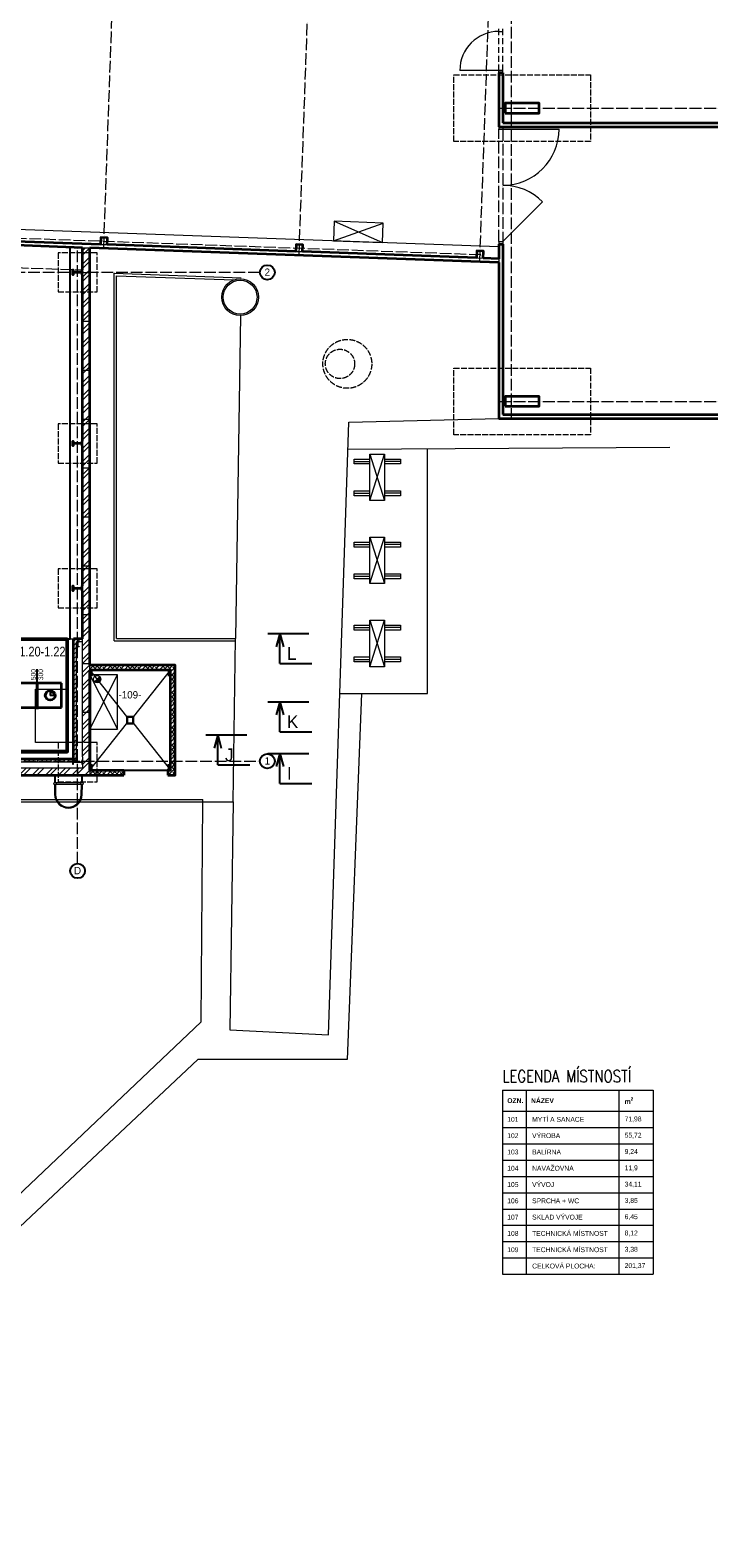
# Model space of a CAD drawing. Header units: millimetres. Extents: x 161070 to 520640, y 9197 to 248394.
# Tile 110 of 137: x 204927 to 218815, y 106919 to 137765. Entities that reach past the tile are written whole.
import ezdxf
from ezdxf.enums import TextEntityAlignment as Align

# ---------------------------------------------------------------- set-up
doc = ezdxf.new("R2010")
doc.units = ezdxf.units.MM
doc.header["$LTSCALE"] = 10
for name, pattern in [('ACAD_ISO02W100', [15, 12, -3]), ('ACAD_ISO04W100', [30, 24, -3, 0, -3]), ('ACAD_ISO10W100', [18, 12, -3, 0, -3]), ('DASHDOT', [25.4, 12.7, -6.35, 0, -6.35]), ('DASHED', [19.05, 12.7, -6.35])]:
    doc.linetypes.add(name, pattern=pattern)
for name, color, linetype, lineweight in [('ISa_destova_kanalizace', 6, 'KANALIZACE_DESTOVA_PODZ', 0), ('ISa_splaskova_kanalizace', 6, 'KANALIZACE_SPLASKOVA_PODZ', 0), ('NS_tenka', 253, 'Continuous', 9), ('NS_tlusta', 253, 'Continuous', 15), ('NS_velmi_tlusta', 253, 'Continuous', 35), ('srafy', 253, 'Continuous', 9), ('T_popis', 4, 'Continuous', 0), ('tenka', 253, 'Continuous', 9), ('tlusta', 253, 'Continuous', 15), ('velmi_tlusta', 253, 'Continuous', 35), ('VZT Odvod', 5, 'Continuous', 35), ('VZT-komponenty', 1, 'Continuous', 50), ('VZT-koty', 4, 'Continuous', 25)]:
    doc.layers.add(name, color=color, linetype=linetype, lineweight=lineweight)
doc.layers.add('netisk', color=253, linetype='Continuous', plot=False)
for name, color, linetype in [('popisky', 6, 'Continuous'), ('VZT CM', 1, 'Continuous'), ('VZT Odvod-pozice_text', 7, 'Continuous')]:
    doc.layers.add(name, color=color, linetype=linetype)
doc.layers.add('zarizovaci predmety', color=253, linetype='Continuous', lineweight=9, transparency=0.3)
doc.styles.add('Arial', font='arial.ttf')
doc.styles.add('laplan N', font='txt')
doc.styles.add('RAZITKO', font='romans.shx', dxfattribs={"width": 0.8})
doc.styles.add('ROMAND', font='IC-SIMPLEX.SHX', dxfattribs={"width": 0.8})
doc.styles.get("Standard").update_dxf_attribs({"font": 'ic-simplex.shx', "width": 0.8})
doc.linetypes.add('KANALIZACE_DESTOVA_PODZ', pattern='A,35,-15,[102,CADKON.SHX,S=5,R=0,X=0,Y=5],-5,[106,CADKON.SHX,S=5,R=0,X=10,Y=0],30,-15', length=100)
doc.linetypes.add('KANALIZACE_SPLASKOVA_PODZ', pattern='A,35,-15,[102,CADKON.SHX,S=5,R=0,X=0,Y=5],-5,[102,CADKON.SHX,S=5,R=0,X=20,Y=5],30,-15', length=100)

# ---------------------------------------------------------------- blocks, each defined once
blk = doc.blocks.new('skelet')
at = {"layer": 'popisky', "linetype": 'ByBlock'}
blk.add_circle((0, 0), 3.02, dxfattribs=at)
at = {"layer": 'popisky', "linetype": 'ByBlock', "style": 'laplan N'}
blk.add_attdef('OZNACENI', text='', height=3, dxfattribs=at).set_placement((0, 0.1), align=Align.MIDDLE_CENTER)
blk = doc.blocks.new('vd')
at = {"layer": 'srafy', "transparency": 33554610}
h = blk.add_hatch(dxfattribs=at)
h.set_pattern_fill('ANSI32', color=8, scale=20)
h.set_pattern_definition([(45, (313642.47, 93258.29), (-134.70384, 134.70384), []), (45, (313732.27, 93258.29), (-134.70384, 134.70384), [])])
h.paths.add_polyline_path([(203897, 122674), (203897, 122524), (206147, 122524), (206147, 122673), (206147, 133309), (205997, 133315), (205997, 122674)])
h = blk.add_hatch(dxfattribs=at)
h.set_pattern_fill('ANSI31', color=8, scale=20)
h.set_pattern_definition([(45, (315274.35, 92199.55), (-44.90128, 44.90128), [])])
h.paths.add_polyline_path([(203897, 122854), (203897, 122674), (203957, 122674), (203957, 122794), (205797, 122794), (205797, 122839), (205877, 122839), (205877, 125249), (205997, 125249), (205997, 125309), (205817, 125309), (205817, 122854)])
h = blk.add_hatch(dxfattribs=at)
h.set_pattern_fill('ANSI38', color=8, scale=20)
h.set_pattern_definition([(45, (315274.35, 92199.55), (-44.90128, 44.90128), []), (135, (315274.35, 92199.55), (-134.703842, 44.90128), [158.75, -95.25])])
h.paths.add_polyline_path([(206847, 122624), (206247, 122624), (206147, 122624), (206147, 122524), (206847, 122524)])
h.paths.add_polyline_path([(207897, 124774), (206147, 124774), (206147, 124674), (206247, 124674), (207697, 124674), (207797, 124674), (207797, 124574), (207797, 122809), (207897, 122809)])
h.paths.add_polyline_path([(207747, 122624), (207747, 122524), (207897, 122524), (207897, 122809), (207797, 122809), (207797, 122724), (207797, 122624)])
at = {"layer": 'srafy'}
h = blk.add_hatch(color=8, dxfattribs=at)
h.dxf.hatch_style = 1
h.paths.add_polyline_path([(206372, 124487, 0.198912), (206350, 124540), (206244, 124434, 0.668179)])
at = {"layer": 'ISa_destova_kanalizace', "color": 8, "linetype": 'ACAD_ISO02W100'}
for centre, radius in [((211417, 130938), 500), ((211267, 130937), 300)]:
    blk.add_circle(centre, radius, dxfattribs=at)
at = {"layer": 'ISa_splaskova_kanalizace', "color": 8, "ltscale": 0.002}
for radius in [375, 375, 345, 345]:
    blk.add_circle((209224, 132302), radius, dxfattribs=at)
at = {"layer": 'netisk', "color": 8}
blk.add_lwpolyline([(202367, 125284), (202367, 133444), (200037, 133528), (200037, 132674), (199757, 132674), (199757, 132944), (200037, 132944), (200037, 133528), (198797, 133572), (198797, 125309), (198907, 125309), (198907, 125089), (198797, 125089), (198797, 122984), (199697, 122984), (199697, 123004), (200097, 123004), (200097, 122984), (205687, 122984), (205687, 125309), (205747, 125309), (205747, 133324), (202427, 133442), (202427, 125284)], dxfattribs=at)
blk.add_lwpolyline([(206147, 124674), (206147, 122624), (207797, 122624), (207797, 124674)], close=True, dxfattribs=at)
at = {"layer": 'NS_tenka', "color": 8}
for p, q in [((205997, 132809), (206147, 132809)), ((206647, 125269), (206647, 132791)), ((206647, 132791), (209243, 132698)), ((206697, 125319), (206697, 132739)), ((206697, 132739), (209093, 132654)), ((205997, 131809), (206147, 131809)), ((205997, 130809), (206147, 130809)), ((205997, 129809), (206147, 129809)), ((213055, 124191), (213055, 129201)), ((213055, 124191), (213055, 129201)), ((205997, 128809), (206147, 128809)), ((205997, 127809), (206147, 127809)), ((205997, 126809), (206147, 126809)), ((205997, 125809), (206147, 125809)), ((206647, 125269), (209131, 125269)), ((206697, 125319), (209132, 125319)), ((209082, 121974), (209132, 125319)), ((205997, 124809), (206147, 124809)), ((206147, 124670), (206896, 123723)), ((207046, 123723), (207797, 124674)), ((211263, 124191), (213055, 124191)), ((211263, 124191), (213055, 124191)), ((205997, 123809), (206147, 123809)), ((206147, 122624), (206896, 123573)), ((207046, 123573), (207797, 122624)), ((205997, 122809), (206147, 122809)), ((205897, 122674), (205897, 122524)), ((187897, 122024), (205448, 122024)), ((187897, 121974), (205475, 121974)), ((205470, 122024), (205949, 122024)), ((205500, 121974), (205919, 121974)), ((205944, 121974), (209082, 121974)), ((205971, 122024), (208459, 122024)), ((208459, 121974), (208459, 122024))]:
    blk.add_line(p, q, dxfattribs=at)
for points in [[(206896, 123573), (207046, 123573), (207046, 123723), (206896, 123723)], [(206916, 123593), (207026, 123593), (207026, 123703), (206916, 123703)]]:
    blk.add_lwpolyline(points, close=True, dxfattribs=at)
at = {"layer": 'NS_tlusta', "color": 8}
for p, q in [((205747, 125309), (205747, 133324)), ((205997, 133315), (206147, 133309)), ((205997, 132859), (205997, 132759)), ((205997, 129259), (205997, 129359)), ((211555, 128941), (211880, 128941)), ((211880, 128141), (212180, 129091)), ((211880, 129091), (212180, 128141)), ((212505, 128941), (212180, 128941)), ((211555, 128291), (211880, 128291)), ((212505, 128291), (212180, 128291)), ((211555, 127241), (211880, 127241)), ((211880, 126441), (212180, 127391)), ((211880, 127391), (212180, 126441)), ((212505, 127241), (212180, 127241)), ((211555, 126591), (211880, 126591)), ((212505, 126591), (212180, 126591)), ((205997, 126294), (205997, 126394)), ((211880, 124741), (212180, 125691)), ((211880, 125691), (212180, 124741)), ((205687, 122984), (205687, 125309)), ((205687, 125309), (205817, 125309)), ((205877, 122839), (205877, 125249)), ((205997, 122899), (205997, 125309)), ((211555, 125541), (211880, 125541)), ((212505, 125541), (212180, 125541)), ((206147, 124574), (206147, 124774)), ((206247, 124674), (206147, 124674)), ((211555, 124891), (211880, 124891)), ((212505, 124891), (212180, 124891)), ((206350, 124540), (206244, 124434)), ((200097, 122984), (205687, 122984)), ((203957, 122794), (205797, 122794)), ((205797, 122739), (205797, 122839)), ((205797, 122839), (205877, 122839)), ((205997, 122899), (205997, 122674)), ((205997, 122839), (205997, 122739)), ((203897, 122674), (205737, 122674)), ((205737, 122674), (205997, 122674)), ((206147, 122624), (206147, 122524)), ((205966, 122364), (205453, 122364)), ((205966, 122334), (205453, 122334))]:
    blk.add_line(p, q, dxfattribs=at)
at = {"layer": 'NS_tlusta', "color": 8, "linetype": 'ACAD_ISO10W100'}
blk.add_line((198797, 125309), (205687, 125309), dxfattribs=at)
at = {"layer": 'NS_tlusta', "color": 8, "linetype": 'ACAD_ISO04W100'}
blk.add_lwpolyline([(187405, 132871), (190536, 132925), (190555, 133411), (205981, 132860)], dxfattribs=at)
at = {"layer": 'NS_tlusta', "color": 8, "linetype": 'ACAD_ISO02W100'}
for points in [[(205497, 132409), (206297, 132409), (206297, 133209), (205497, 133209)], [(205497, 128909), (206297, 128909), (206297, 129709), (205497, 129709)], [(205497, 125944), (206297, 125944), (206297, 126744), (205497, 126744)], [(205497, 122389), (206297, 122389), (206297, 123189), (205497, 123189)]]:
    blk.add_lwpolyline(points, close=True, dxfattribs=at)
at = {"layer": 'NS_tlusta', "color": 8}
for points in [[(211880, 128891), (211555, 128891), (211555, 128991), (211880, 128991)], [(212180, 128991), (212505, 128991), (212505, 128891), (212180, 128891)], [(211880, 128241), (211555, 128241), (211555, 128341), (211880, 128341)], [(212180, 128341), (212505, 128341), (212505, 128241), (212180, 128241)], [(211880, 127191), (211555, 127191), (211555, 127291), (211880, 127291)], [(212180, 127291), (212505, 127291), (212505, 127191), (212180, 127191)], [(211880, 126541), (211555, 126541), (211555, 126641), (211880, 126641)], [(212180, 126641), (212505, 126641), (212505, 126541), (212180, 126541)], [(211880, 125491), (211555, 125491), (211555, 125591), (211880, 125591)], [(212180, 125591), (212505, 125591), (212505, 125491), (212180, 125491)], [(205997, 125249), (205877, 125249)], [(211880, 124841), (211555, 124841), (211555, 124941), (211880, 124941)], [(212180, 124941), (212505, 124941), (212505, 124841), (212180, 124841)], [(205997, 122739), (205989, 122739), (205989, 122786), (205806, 122786), (205806, 122739), (205797, 122739), (205797, 122839), (205806, 122839), (205806, 122792), (205989, 122792), (205989, 122839), (205997, 122839)], [(205446, 122369), (205446, 122524), (205426, 122524), (205426, 122369)], [(205996, 122372), (205996, 122524), (205976, 122524), (205976, 122372)]]:
    blk.add_lwpolyline(points, dxfattribs=at)
for points in [[(211880, 129091), (212180, 129091), (212180, 128141), (211880, 128141)], [(211880, 127391), (212180, 127391), (212180, 126441), (211880, 126441)], [(211880, 125691), (212180, 125691), (212180, 124741), (211880, 124741)], [(205877, 125149), (205877, 125154), (205901, 125154), (205901, 125245), (205877, 125245), (205877, 125249), (205927, 125249), (205927, 125245), (205904, 125245), (205904, 125154), (205927, 125154), (205927, 125149)]]:
    blk.add_lwpolyline(points, close=True, dxfattribs=at)
for points in [[(205426, 122329), (205426, 122127, 0.969207), (205993, 122124), (205998, 122327)], [(205446, 122329), (205446, 122127, 0.968555), (205973, 122125), (205978, 122326)]]:
    blk.add_lwpolyline(points, format="xyb", dxfattribs=at)
for centre, radius in [((206297, 124487), 75), ((205436, 122349), 22.5), ((205986, 122349), 25)]:
    blk.add_circle(centre, radius, dxfattribs=at)
at = {"layer": 'NS_velmi_tlusta', "color": 8}
for p, q in [((205997, 132859), (205997, 133315)), ((206147, 124779), (206147, 133309)), ((205997, 129359), (205997, 132759)), ((205997, 126394), (205997, 129259)), ((205997, 125309), (205997, 126294)), ((205817, 122854), (205817, 125309)), ((206147, 122624), (206147, 124674)), ((203897, 122854), (205817, 122854)), ((203897, 122524), (206147, 122524)), ((206847, 122624), (206847, 122524)), ((207747, 122624), (207747, 122524))]:
    blk.add_line(p, q, dxfattribs=at)
for points in [[(205997, 132759), (205989, 132759), (205989, 132806), (205806, 132806), (205806, 132759), (205797, 132759), (205797, 132859), (205806, 132859), (205806, 132812), (205989, 132812), (205989, 132859), (205997, 132859)], [(205997, 129259), (205989, 129259), (205989, 129306), (205806, 129306), (205806, 129259), (205797, 129259), (205797, 129359), (205806, 129359), (205806, 129312), (205989, 129312), (205989, 129359), (205997, 129359)], [(205997, 126294), (205989, 126294), (205989, 126341), (205806, 126341), (205806, 126294), (205797, 126294), (205797, 126394), (205806, 126394), (205806, 126347), (205989, 126347), (205989, 126394), (205997, 126394)], [(205997, 125309), (205817, 125309)], [(207747, 122524), (207897, 122524), (207897, 124774), (206147, 124774)], [(207797, 124674), (206147, 124674)], [(206147, 124674), (206147, 122624)], [(207797, 122624), (207797, 124674)], [(206147, 122624), (206847, 122624)], [(206147, 122524), (206847, 122524)], [(207747, 122624), (207797, 122624)]]:
    blk.add_lwpolyline(points, dxfattribs=at)
for points in [[(206147, 124574), (206147, 124579), (206171, 124579), (206171, 124670), (206147, 124670), (206147, 124674), (206197, 124674), (206197, 124670), (206174, 124670), (206174, 124579), (206197, 124579), (206197, 124574)], [(207747, 124574), (207747, 124579), (207771, 124579), (207771, 124670), (207747, 124670), (207747, 124674), (207797, 124674), (207797, 124670), (207774, 124670), (207774, 124579), (207797, 124579), (207797, 124574)], [(206147, 122624), (206147, 122629), (206171, 122629), (206171, 122720), (206147, 122720), (206147, 122724), (206197, 122724), (206197, 122720), (206174, 122720), (206174, 122629), (206197, 122629), (206197, 122624)], [(207747, 122624), (207747, 122629), (207771, 122629), (207771, 122720), (207747, 122720), (207747, 122724), (207797, 122724), (207797, 122720), (207774, 122720), (207774, 122629), (207797, 122629), (207797, 122624)]]:
    blk.add_lwpolyline(points, close=True, dxfattribs=at)
at = {"layer": 'tenka', "color": 8}
for p, q in [((209231, 131927), (209132, 125319)), ((211034, 117212), (211445, 129743)), ((211034, 117212), (211445, 129743)), ((211445, 129743), (214520, 129820)), ((218019, 129228), (211426, 129188)), ((211704, 124191), (211416, 116703)), ((211704, 124191), (211416, 116703)), ((208425, 117474), (208459, 121974)), ((209082, 121974), (209012, 117311)), ((209082, 121974), (209012, 117311)), ((195159, 104891), (208425, 117474)), ((195159, 104891), (208425, 117474)), ((209012, 117311), (211034, 117212)), ((209012, 117311), (211034, 117212)), ((208361, 116703), (195497, 104646)), ((208361, 116703), (195497, 104646)), ((211416, 116703), (208361, 116703)), ((211416, 116703), (208361, 116703))]:
    blk.add_line(p, q, dxfattribs=at)
at = {"layer": 'tlusta', "color": 8, "linetype": 'ACAD_ISO04W100'}
for p, q in [((214770, 148937), (214770, 129820)), ((206432, 133299), (206630, 138856)), ((210429, 133156), (210628, 138713)), ((214127, 133024), (214325, 138581)), ((214520, 136170), (239170, 136170)), ((214520, 133440), (214520, 135740)), ((214600, 135740), (214600, 133440)), ((190517, 134018), (214202, 133172)), ((205897, 120716), (205897, 133318)), ((209629, 132809), (193897, 132809)), ((214520, 130170), (239170, 130170)), ((187397, 122809), (209629, 122809))]:
    blk.add_line(p, q, dxfattribs=at)
at = {"layer": 'tlusta', "color": 8, "linetype": 'ByBlock'}
for p, q in [((214520, 137740), (214520, 137790)), ((214520, 137740), (214600, 137740)), ((214600, 137740), (214600, 137790)), ((214520, 136940), (213720, 136940)), ((214600, 136940), (214520, 136940)), ((214520, 136890), (214520, 136940)), ((214600, 136890), (214600, 136940))]:
    blk.add_line(p, q, dxfattribs=at)
at = {"layer": 'tlusta', "color": 8, "linetype": 'ACAD_ISO10W100'}
for p, q in [((214520, 136940), (214520, 137740)), ((214600, 136940), (214600, 137740))]:
    blk.add_line(p, q, dxfattribs=at)
at = {"layer": 'tlusta', "color": 8}
for p, q in [((214520, 135790), (214520, 135740)), ((214520, 135740), (214600, 135740)), ((214600, 135790), (214600, 135740)), ((214600, 135740), (215750, 135740)), ((214600, 133440), (215413, 134253)), ((206365, 133382), (206504, 133377)), ((214520, 133440), (214600, 133440)), ((214520, 133440), (214520, 133390)), ((214600, 133440), (214600, 133390)), ((210362, 133239), (210502, 133234)), ((214060, 133107), (214200, 133102)), ((214520, 133090), (214520, 133010))]:
    blk.add_line(p, q, dxfattribs=at)
at = {"layer": 'tlusta', "color": 8, "linetype": 'ACAD_ISO02W100'}
for points in [[(216396, 135489), (213594, 135489), (213594, 136851), (216396, 136851)], [(216396, 129489), (213594, 129489), (213594, 130851), (216396, 130851)]]:
    blk.add_lwpolyline(points, close=True, dxfattribs=at)
at = {"layer": 'tlusta', "color": 8}
blk.add_lwpolyline([(214520, 133334), (204644, 133686)], dxfattribs=at)
at = {"layer": 'tlusta', "color": 8, "linetype": 'ByBlock'}
blk.add_arc((214520, 136940), 800, 90, 180, dxfattribs=at)
at = {"layer": 'tlusta', "color": 8}
for centre, start, end in [((214600, 135740), 270, 0), ((214600, 133440), 45, 90)]:
    blk.add_arc(centre, 1150, start, end, dxfattribs=at)
at = {"layer": 'velmi_tlusta', "color": 8}
for p, q in [((214520, 136890), (214520, 135790)), ((214600, 136890), (214520, 136890)), ((214600, 136890), (214600, 135870)), ((214520, 135790), (214600, 135790)), ((214600, 135870), (224194, 135870)), ((214600, 135790), (224194, 135790)), ((205997, 133315), (204633, 133363)), ((214520, 133010), (206147, 133309)), ((214520, 133390), (214520, 133090)), ((214520, 133390), (214600, 133390)), ((214600, 133390), (214600, 129900)), ((214520, 133010), (214520, 129820)), ((214600, 129900), (239090, 129900)), ((214520, 129820), (239170, 129820))]:
    blk.add_line(p, q, dxfattribs=at)
for points in [[(214645, 136070), (215345, 136070), (215345, 136270), (214645, 136270)], [(214645, 130070), (215345, 130070), (215345, 130270), (214645, 130270)]]:
    blk.add_lwpolyline(points, close=True, dxfattribs=at)
for points in [[(206365, 133382), (204636, 133443)], [(206504, 133377), (206509, 133516), (206370, 133521), (206365, 133382)], [(210362, 133239), (206504, 133377)], [(210502, 133234), (210507, 133374), (210367, 133379), (210362, 133239)], [(214060, 133107), (210502, 133234)], [(214200, 133102), (214205, 133242), (214065, 133247), (214060, 133107)], [(214520, 133090), (214200, 133102)]]:
    blk.add_lwpolyline(points, dxfattribs=at)
at = {"layer": 'zarizovaci predmety', "color": 8}
for p, q in [((211136, 133455), (212150, 133819)), ((211150, 133854), (212135, 133419)), ((206147, 123464), (206712, 124574)), ((206147, 124574), (206712, 123464))]:
    blk.add_line(p, q, dxfattribs=at)
for points in [[(211150, 133854), (211136, 133455), (212135, 133419), (212150, 133819)], [(206712, 124574), (206147, 124574), (206147, 123464), (206712, 123464)], [(205038, 123189), (205038, 124283), (205687, 124283), (205687, 123189)]]:
    blk.add_lwpolyline(points, close=True, dxfattribs=at)
at = {"layer": 'tlusta', "color": 8, "xscale": 50, "yscale": 50, "zscale": 50}
for p, values in [((209780, 132809), {'OZNACENI': '2'}), ((209780, 122809), {'OZNACENI': '1'}), ((205897, 120565), {'OZNACENI': 'D'})]:
    blk.add_blockref('skelet', p, dxfattribs=at).add_auto_attribs(values)
blk = doc.blocks.new('*U2089')
at = {"color": 40, "linetype": 'DASHDOT', "lineweight": 25}
for p, q in [((-125, 0), (125, 0)), ((0, 125), (0, -125))]:
    blk.add_line(p, q, dxfattribs=at)
at = {"color": 0, "linetype": 'ByBlock', "lineweight": -2}
blk.add_circle((0, 0), 100, dxfattribs=at)
at = {"color": 40, "linetype": 'DASHED', "lineweight": 25}
blk.add_arc((50, 0), 112, 116.5651, 243.4349, dxfattribs=at)
blk = doc.blocks.new('*U2190', base_point=(0, 500))
at = {"color": 0, "linetype": 'ByBlock', "lineweight": -2}
for p, q in [((0, 500), (0, 530)), ((500, 500), (0, 500)), ((0, 500), (0, 0)), ((500, 0), (500, 500)), ((0, 0), (500, 0)), ((0, 0), (0, -30))]:
    blk.add_line(p, q, dxfattribs=at)
blk = doc.blocks.new('*U3267', base_point=(0, 500))
at = {"color": 2, "linetype": 'DASHED', "lineweight": -2, "ltscale": 0.5}
for p, q in [((0, 500), (0, 530)), ((21, 500), (0, 500)), ((0, 500), (0, 0)), ((0, 0), (0, -30)), ((0, 0), (21, 0))]:
    blk.add_line(p, q, dxfattribs=at)
at = {"color": 0, "linetype": 'ByBlock', "lineweight": -2}
for p, q in [((1300, 500), (21, 500)), ((1300, 500), (1300, 530)), ((1300, 0), (1300, 500)), ((21, 0), (1300, 0)), ((1300, 0), (1300, -30))]:
    blk.add_line(p, q, dxfattribs=at)
blk = doc.blocks.new('*U3253')
at = {"color": 0, "linetype": 'ByBlock', "lineweight": -2}
for p, q in [((0, 0), (-114.81, -413.1)), ((0, 0), (114.81, -413.1)), ((0, -940.96), (1010.32, -940.96))]:
    blk.add_line(p, q, dxfattribs=at)
at = {"color": 3, "linetype": 'ByBlock', "lineweight": -2}
blk.add_line((0, -940.96), (0, 0), dxfattribs=at)
at = {"color": 0, "linetype": 'ByBlock', "lineweight": -2, "style": 'ROMAND'}
blk.add_text('I', height=400, dxfattribs=at).set_placement((229.62, -826.21))
blk = doc.blocks.new('*U3254')
at = {"color": 0, "linetype": 'ByBlock', "lineweight": -2}
for p, q in [((0, 0), (-114.81, -413.1)), ((0, 0), (114.81, -413.1)), ((0, -940.96), (1010.32, -940.96))]:
    blk.add_line(p, q, dxfattribs=at)
at = {"color": 3, "linetype": 'ByBlock', "lineweight": -2}
blk.add_line((0, -940.96), (0, 0), dxfattribs=at)
at = {"color": 0, "linetype": 'ByBlock', "lineweight": -2, "style": 'ROMAND'}
blk.add_text('J', height=400, dxfattribs=at).set_placement((229.62, -826.21))
blk = doc.blocks.new('*U3255')
at = {"color": 0, "linetype": 'ByBlock', "lineweight": -2}
for p, q in [((0, 0), (-114.81, -413.1)), ((0, 0), (114.81, -413.1)), ((0, -940.96), (1010.32, -940.96))]:
    blk.add_line(p, q, dxfattribs=at)
at = {"color": 3, "linetype": 'ByBlock', "lineweight": -2}
blk.add_line((0, -940.96), (0, 0), dxfattribs=at)
at = {"color": 0, "linetype": 'ByBlock', "lineweight": -2, "style": 'ROMAND'}
blk.add_text('K', height=400, dxfattribs=at).set_placement((229.62, -826.21))
blk = doc.blocks.new('*U3256')
at = {"color": 0, "linetype": 'ByBlock', "lineweight": -2}
for p, q in [((0, 0), (-114.81, -413.1)), ((0, 0), (114.81, -413.1)), ((0, -940.96), (1010.32, -940.96))]:
    blk.add_line(p, q, dxfattribs=at)
at = {"color": 3, "linetype": 'ByBlock', "lineweight": -2}
blk.add_line((0, -940.96), (0, 0), dxfattribs=at)
at = {"color": 0, "linetype": 'ByBlock', "lineweight": -2, "style": 'ROMAND'}
blk.add_text('L', height=400, dxfattribs=at).set_placement((229.62, -826.21))

msp = doc.modelspace()

# ---------------------------------------------------------------- linework, layer by layer
at = {"color": 3}
for p, q in [((209790.2, 125419.6), (210628.7, 125419.6)), ((209790.2, 124023.3), (210628.7, 124023.3)), ((208520.8, 123346), (209359.3, 123346)), ((209790.2, 122967), (210628.7, 122967))]:
    msp.add_line(p, q, dxfattribs=at)
at = {"lineweight": 9}
for p, q in [((214589.3, 116080.2), (217674.7, 116080.2)), ((214589.3, 116080.2), (214589.3, 112313.5)), ((214589.3, 116080.2), (217674.7, 116080.2)), ((215076.7, 116080.2), (215076.7, 112313.5)), ((216970.4, 116080.2), (217674.7, 116080.2)), ((216970.4, 116080.2), (216970.4, 112313.5)), ((217674.7, 116080.2), (217674.7, 112313.5)), ((214589.3, 115646.8), (217674.7, 115646.8)), ((214589.3, 115313.5), (215346.7, 115313.5)), ((215076.7, 115313.5), (217674.7, 115313.5)), ((214589.3, 114980.2), (215346.7, 114980.2)), ((215076.7, 114980.2), (217674.7, 114980.2)), ((214589.3, 114646.8), (215346.7, 114646.8)), ((215076.7, 114646.8), (217674.7, 114646.8)), ((214589.3, 114313.5), (215346.7, 114313.5)), ((215076.7, 114313.5), (217674.7, 114313.5)), ((214589.3, 113980.2), (215346.7, 113980.2)), ((215076.7, 113980.2), (217674.7, 113980.2)), ((214589.3, 113646.8), (215346.7, 113646.8)), ((215076.7, 113646.8), (217674.7, 113646.8)), ((214589.3, 113313.5), (215346.7, 113313.5)), ((215076.7, 113313.5), (217674.7, 113313.5)), ((214589.3, 112980.2), (215346.7, 112980.2)), ((215076.7, 112980.2), (217674.7, 112980.2)), ((214589.3, 112646.8), (215346.7, 112646.8)), ((214589.3, 112646.8), (217674.7, 112646.8)), ((215076.7, 112646.8), (217674.7, 112646.8)), ((214589.3, 112313.5), (215346.7, 112313.5)), ((215076.7, 112313.5), (217674.7, 112313.5))]:
    msp.add_line(p, q, dxfattribs=at)
at = {"layer": 'VZT-komponenty'}
msp.add_lwpolyline([(200287.2, 125304.3), (205687.2, 125304.3), (205687.2, 123004.3), (200287.2, 123004.3)], close=True, dxfattribs=at)
at = {"layer": 'VZT-koty'}
msp.add_line((205068.5, 124404.3), (205068.5, 124692.3), dxfattribs=at)

# ---------------------------------------------------------------- block references
at = {"color": 3, "ltscale": 10, "xscale": 0.65, "yscale": 0.65, "zscale": 0.65, "rotation": 360}
for name, p in [('*U3256', (210033.6, 125419.6)), ('*U3255', (210033.6, 124023.3)), ('*U3254', (208764.2, 123346)), ('*U3253', (210033.6, 122967))]:
    msp.add_blockref(name, p, dxfattribs=at)
at = {"layer": 'VZT Odvod'}
msp.add_blockref('vd', (0, 0), dxfattribs=at)
at = {"layer": 'VZT Odvod', "rotation": 360}
for name, p in [('*U3267', (203768.5, 124404.3)), ('*U2190', (205068.5, 124404.3))]:
    msp.add_blockref(name, p, dxfattribs=at)
at = {"layer": 'VZT Odvod', "color": 2, "rotation": 269.9999999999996}
msp.add_blockref('*U2089', (205337.2, 124154.3), dxfattribs=at)

# ---------------------------------------------------------------- texts
at = {"lineweight": 9, "char_height": 100, "attachment_point": 4, "style": 'laplan N'}
for s, insert, width in [('{\\fMaison Neue|b1|i0|c238|p34;OZN.}', (214689.3, 115863.5), 557.379), ('{\\fMaison Neue|b1|i0|c238|p34;NÁZEV}', (215176.7, 115863.5), 2693.877), ('\\A1;{\\fMaison Neue|b1|i0|c238|p34;m\\H0.7x;\\S2^ ;}', (217092.2, 115863.5), 460.589), ('101', (214689.3, 115480.2), 557.379), ('MYTÍ A SANACE', (215198.5, 115480.2), 2650.127), ('71,98', (217092.2, 115480.2), 460.589), ('102', (214689.3, 115146.8), 557.379), ('VÝROBA', (215198.5, 115146.8), 2650.127), ('55,72', (217092.2, 115146.8), 460.589), ('103', (214689.3, 114813.5), 557.379), ('BALÍRNA', (215198.5, 114813.5), 2650.127), ('9,24', (217092.2, 114813.5), 460.589), ('104', (214689.3, 114480.2), 557.379), ('NAVAŽOVNA', (215198.5, 114480.2), 2650.127), ('11,9', (217092.2, 114480.2), 460.589), ('105', (214689.3, 114146.8), 557.379), ('VÝVOJ', (215198.5, 114146.8), 2650.127), ('34,11', (217092.2, 114146.8), 460.589), ('106', (214689.3, 113813.5), 557.379), ('SPRCHA + WC', (215198.5, 113813.5), 2650.127), ('3,85', (217092.2, 113813.5), 460.589), ('107', (214689.3, 113480.2), 557.379), ('SKLAD VÝVOJE', (215198.5, 113480.2), 2650.127), ('6,45', (217092.2, 113480.2), 460.589), ('108', (214689.3, 113146.8), 557.379), ('TECHNICKÁ MÍSTNOST', (215198.5, 113146.8), 2650.127), ('8,12', (217092.2, 113146.8), 460.589), ('TECHNICKÁ MÍSTNOST', (215198.5, 112813.5), 2650.127), ('109', (214689.3, 112813.5), 557.379), ('3,38', (217092.2, 112813.5), 460.589), ('CELKOVÁ PLOCHA:', (215198.5, 112480.2), 2650.127), ('201,37', (217092.2, 112480.2), 460.589)]:
    msp.add_mtext(s, dxfattribs=dict(at, insert=insert, width=width))
at = {"layer": 'T_popis', "color": 1, "style": 'RAZITKO', "width": 0.8}
msp.add_text('LEGENDA MÍSTNOSTÍ', height=248.5, dxfattribs=at).set_placement((214589.3, 116238.9))
at = {"layer": 'VZT CM', "insert": (206734.3, 124241.9), "char_height": 150, "attachment_point": 1, "style": 'laplan N'}
msp.add_mtext_dynamic_manual_height_columns('{\\F.shx.shx.shx.shx.shx;-109-}', width=5545.815, gutter_width=500, heights=[5545.8], dxfattribs=at)
at = {"layer": 'VZT Odvod-pozice_text', "color": 210, "insert": (204184.7, 124948.6), "char_height": 200, "width": 400.36, "attachment_point": 7, "style": 'Arial'}
msp.add_mtext('\\pxi-3,l3,t3;{\\W0.8;POZ.1.20-1.22}', dxfattribs=at)
at = {"layer": 'VZT-koty', "width": 0.8}
msp.add_text('500', height=100, rotation=90, dxfattribs=at).set_placement((205043.5, 124692.3), align=Align.RIGHT)
msp.add_text('300', height=100, rotation=90, dxfattribs=at).set_placement((205093.5, 124692.3), align=Align.TOP_RIGHT)

doc.saveas('drawing.dxf')
